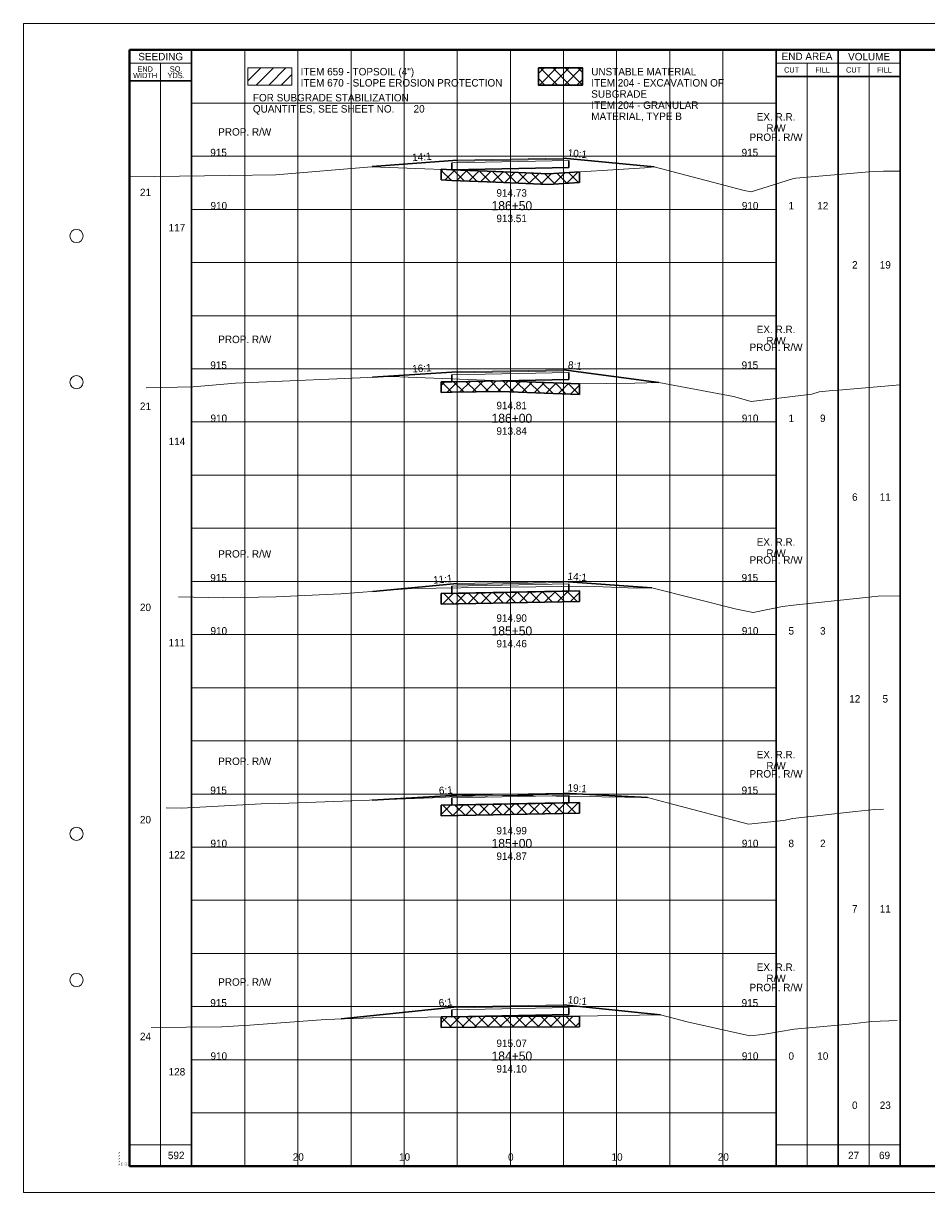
# Paper-space layout 'Layout1' of a CAD drawing. Header units: feet. Extents: x -1084 to 2301, y -843 to 1840.
# Tile 28 of 46: x -10 to 75, y 918 to 1028. Entities that reach past the tile are written whole.
import ezdxf
from ezdxf.enums import TextEntityAlignment as Align

# ---------------------------------------------------------------- set-up
doc = ezdxf.new("R2010")
doc.units = ezdxf.units.FT
doc.header["$LTSCALE"] = 10
doc.header["$MEASUREMENT"] = 0
for name, pattern in [('DGN Style 2', [42.257429, 25.354457, -16.902971]), ('DGN Style 3', [59.1604, 42.257429, -16.902971]), ('esmtrrex', [4.75, 0.8, -0.325, -0.325, 0.8, -0.3, 0.8, -0.3, 0.8, -0.3]), ('rowpr', [5.45, 1, -0.225, -0.225, 4])]:
    doc.linetypes.add(name, pattern=pattern)
for name, color, linetype, lineweight in [('DR_P_Erosion_Control', 7, 'Continuous', 13), ('DR_P_Text', 7, 'Continuous', 13), ('PV_P_Text', 7, 'Continuous', 13), ('RW_P_Fee_RW', 193, 'rowpr', 40), ('RW_X_Esmt_RR', 6, 'esmtrrex', 30), ('SH_Border', 7, 'Continuous', 40), ('SH_Data', 7, 'Continuous', 0), ('SH_Major_Grid_Line', 254, 'Continuous', 13), ('SH_Text', 7, 'Continuous', 13), ('TX_P_1', 7, 'Continuous', 13), ('TX_P_5', 7, 'Continuous', 13), ('TX_P_Misc', 7, 'Continuous', 13), ('TX_X_5', 7, 'Continuous', 0), ('XS_P_Finished_Grade', 3, 'Continuous', 30), ('XS_P_Pavt_Surface', 251, 'Continuous', 13), ('XS_P_Subgrade', 4, 'Continuous', 30), ('XS_P_Undercut', 230, 'Continuous', 30), ('XS_X_Ground_Line', 3, 'DGN Style 2', 13)]:
    doc.layers.add(name, color=color, linetype=linetype, lineweight=lineweight)
doc.layers.add('SH_Cut_Line', color=7, linetype='DGN Style 3', lineweight=0, plot=False)
doc.layers.add('XS_P_Pavt_Layers', color=251, linetype='Continuous', lineweight=0, transparency=0.5)
doc.styles.add('Slanted-Normal LS 0.50', font='font31.shx', dxfattribs={"height": 0.14})
doc.styles.add('Slanted-Sub Title', font='font31.shx', dxfattribs={"height": 0.17})
doc.styles.add('Style-CHAR_FAST_FONT', font='CHAR_FAST_FONT.shx')
doc.styles.add('Style-FONT1', font='FONT1.shx')
doc.styles.add('Style-font30', font='font30.shx')
doc.styles.add('Style-font31', font='font31.shx')
doc.styles.add('Style-font70', font='font70.shx')

# ---------------------------------------------------------------- blocks, each defined once
blk = doc.blocks.new('CROSS_SPLIT_2')
at = {"layer": 'SH_Border', "color": 7, "linetype": 'Continuous', "lineweight": 40, "flags": 128}
blk.add_lwpolyline([(2, 21.5), (33.5, 21.5), (33.5, 0.5), (2, 0.5), (2, 21.5)], close=True, dxfattribs=at)
at = {"layer": 'SH_Border', "color": 7, "linetype": 'Continuous', "lineweight": 0}
for centre in [(1, 18), (1, 15.25), (1, 6.75), (1, 4)]:
    blk.add_circle(centre, 0.125, dxfattribs=at)
at = {"layer": 'SH_Cut_Line', "color": 7, "linetype": 'DGN Style 3', "lineweight": 0, "flags": 128}
blk.add_lwpolyline([(0, 0), (34, 0), (34, 22), (0, 22), (0, 0)], close=True, dxfattribs=at)
at = {"layer": 'SH_Data', "color": 7, "linetype": 'Continuous', "lineweight": 30}
for p, q in [((3.167, 0.5), (3.167, 21.5)), ((14.166, 0.5), (14.166, 21.5)), ((15.333, 0.5), (15.333, 21.5)), ((16.5, 0.5), (16.5, 21.5)), ((3.167, 20.917), (2, 20.917)), ((14.166, 21), (16.5, 21))]:
    blk.add_line(p, q, dxfattribs=at)
at = {"layer": 'SH_Data', "color": 7, "linetype": 'Continuous', "lineweight": 0}
for p, q in [((3.167, 21.25), (2, 21.25)), ((14.166, 21.25), (16.5, 21.25))]:
    blk.add_line(p, q, dxfattribs=at)
at = {"layer": 'SH_Data', "color": 7, "linetype": 'Continuous', "lineweight": 13}
for p, q in [((2.583, 0.5), (2.583, 21.25)), ((14.75, 0.5), (14.75, 21.25)), ((15.917, 0.5), (15.917, 21.25)), ((2, 0.9), (3.167, 0.9)), ((14.166, 0.9), (16.5, 0.9))]:
    blk.add_line(p, q, dxfattribs=at)
at = {"layer": 'SH_Major_Grid_Line', "color": 254, "linetype": 'Continuous', "lineweight": 13}
for p, q in [((4.167, 0.5), (4.167, 21.5)), ((5.167, 0.5), (5.167, 21.5)), ((6.167, 0.5), (6.167, 21.5)), ((7.167, 0.5), (7.167, 21.5)), ((8.166, 0.5), (8.166, 21.5)), ((9.166, 0.5), (9.166, 21.5)), ((10.166, 0.5), (10.166, 21.5)), ((11.166, 0.5), (11.166, 21.5)), ((12.166, 0.5), (12.166, 21.5)), ((13.166, 0.5), (13.166, 21.5)), ((3.167, 20.5), (14.166, 20.5)), ((3.167, 19.5), (14.166, 19.5)), ((3.167, 18.5), (14.166, 18.5)), ((3.167, 17.5), (14.166, 17.5)), ((3.167, 16.5), (14.166, 16.5)), ((3.167, 15.5), (14.166, 15.5)), ((3.167, 14.5), (14.166, 14.5)), ((3.167, 13.5), (14.166, 13.5)), ((3.167, 12.5), (14.166, 12.5)), ((3.167, 11.5), (14.166, 11.5)), ((3.167, 10.5), (14.166, 10.5)), ((3.167, 9.5), (14.166, 9.5)), ((3.167, 8.5), (14.166, 8.5)), ((3.167, 7.5), (14.166, 7.5)), ((3.167, 6.5), (14.166, 6.5)), ((3.167, 5.5), (14.166, 5.5)), ((3.167, 4.5), (14.166, 4.5)), ((3.167, 3.5), (14.166, 3.5)), ((3.167, 2.5), (14.166, 2.5)), ((3.167, 1.5), (14.166, 1.5))]:
    blk.add_line(p, q, dxfattribs=at)
at = {"layer": 'SH_Border', "color": 7, "linetype": 'Continuous', "lineweight": 0, "style": 'Style-FONT1'}
blk.add_text('`````', height=0.125, rotation=90, dxfattribs=at).set_placement((1.925, 0.5))
at = {"layer": 'SH_Data', "color": 7, "linetype": 'Continuous', "lineweight": 13, "style": 'Style-font30'}
for s, p in [('SEEDING', (2.584, 21.375)), ('END AREA', (14.75, 21.379)), ('VOLUME', (15.917, 21.375))]:
    blk.add_text(s, height=0.14, dxfattribs=at).set_placement(p, align=Align.MIDDLE_CENTER)
at = {"layer": 'SH_Data', "color": 7, "linetype": 'Continuous', "lineweight": 0, "style": 'Style-font30'}
for s, p in [('CUT', (14.459, 21.125)), ('FILL', (15.042, 21.125)), ('CUT', (15.625, 21.125)), ('FILL', (16.208, 21.125))]:
    blk.add_text(s, height=0.1, dxfattribs=at).set_placement(p, align=Align.MIDDLE_CENTER)
at = {"layer": 'SH_Data', "color": 7, "linetype": 'Continuous', "lineweight": 0, "char_height": 0.14, "attachment_point": 5, "line_spacing_factor": 0.728571, "style": 'Style-font30'}
for s, insert in [('\\H0.714286x;END\\PWIDTH', (2.292, 21.08)), ('\\H0.714286x;SQ.\\PYDS.', (2.875, 21.08))]:
    blk.add_mtext(s, dxfattribs=dict(at, insert=insert))
at = {"layer": 'SH_Data', "lineweight": 13, "style": 'Style-font30'}
for p in [(32.92, 21.004), (33.42, 21.004)]:
    blk.add_attdef('Text', text='', height=0.14, rotation=90, dxfattribs=at).set_placement(p, align=Align.CENTER)
at = {"layer": 'SH_Data', "color": 7, "linetype": 'Continuous', "lineweight": 0, "style": 'Style-font70'}
for p in [(32.75, 13.25), (33.252, 13.25)]:
    blk.add_attdef('Text', text='', height=0.25, rotation=90, dxfattribs=at).set_placement(p, align=Align.MIDDLE_CENTER)
at = {"layer": 'TX_P_1', "color": 7, "style": 'Style-font70'}
for p in [(32.75, 3.75), (33.25, 3.75)]:
    blk.add_attdef('Text', text='', height=0.25, rotation=90, dxfattribs=at).set_placement(p, align=Align.MIDDLE_CENTER)
blk = doc.blocks.new('STAMP')
at = {"layer": 'TX_P_Misc', "linetype": 'Continuous', "lineweight": 13, "style": 'Style-CHAR_FAST_FONT'}
for s, p in [('$FILE$', (-0.77, 0)), ('$DATE$', (-0.57, 0)), ('$TIME$', (-0.37, 0)), ('$USER$', (-0.17, 0))]:
    blk.add_text(s, height=0.078, rotation=90, dxfattribs=at).set_placement(p, align=Align.TOP_LEFT)
blk = doc.blocks.new('XS POINT_171')
at = {"layer": 'RW_X_Esmt_RR', "linetype": 'DGN Style 3', "lineweight": 0}
blk.add_line((0, 3.5), (0, -3.5), dxfattribs=at)
blk = doc.blocks.new('GPKLBL_226')
at = {"layer": 'TX_P_5', "linetype": 'Continuous', "extrusion": (0, 0, -1), "insert": (-0.46, 0.97), "char_height": 0.7, "attachment_point": 3, "text_direction": (-0.986394, 0.164399, 0), "line_spacing_factor": 0.6, "style": 'Style-font31'}
blk.add_mtext('6:1', dxfattribs=at)
blk = doc.blocks.new('GPKLBL_227')
at = {"layer": 'TX_P_5', "linetype": 'Continuous', "insert": (-0.51, 0.98), "char_height": 0.7, "attachment_point": 1, "rotation": 350.5377, "line_spacing_factor": 0.6, "style": 'Style-font31'}
blk.add_mtext('10:1', dxfattribs=at)
blk = doc.blocks.new('XS POINT_172')
at = {"layer": 'RW_P_Fee_RW', "linetype": 'Continuous', "lineweight": 13}
blk.add_line((0, 3.5), (0, -3.5), dxfattribs=at)
blk = doc.blocks.new('XS POINT_173')
at = {"layer": 'RW_P_Fee_RW', "linetype": 'Continuous', "lineweight": 13}
blk.add_line((0, 3.5), (0, -3.5), dxfattribs=at)
blk = doc.blocks.new('XS POINT_174')
at = {"layer": 'RW_X_Esmt_RR', "linetype": 'DGN Style 3', "lineweight": 0}
blk.add_line((0, 3.5), (0, -3.5), dxfattribs=at)
blk = doc.blocks.new('GPKLBL_228')
at = {"layer": 'TX_P_5', "linetype": 'Continuous', "extrusion": (0, 0, -1), "insert": (-0.46, 0.97), "char_height": 0.7, "attachment_point": 3, "text_direction": (-0.986394, 0.164399, 0), "line_spacing_factor": 0.6, "style": 'Style-font31'}
blk.add_mtext('6:1', dxfattribs=at)
blk = doc.blocks.new('GPKLBL_229')
at = {"layer": 'TX_P_5', "linetype": 'Continuous', "insert": (-0.51, 0.98), "char_height": 0.7, "attachment_point": 1, "rotation": 350.5377, "line_spacing_factor": 0.6, "style": 'Style-font31'}
blk.add_mtext('19:1', dxfattribs=at)
blk = doc.blocks.new('XS POINT_175')
at = {"layer": 'RW_P_Fee_RW', "linetype": 'Continuous', "lineweight": 13}
blk.add_line((0, 3.5), (0, -3.5), dxfattribs=at)
blk = doc.blocks.new('XS POINT_176')
at = {"layer": 'RW_P_Fee_RW', "linetype": 'Continuous', "lineweight": 13}
blk.add_line((0, 3.5), (0, -3.5), dxfattribs=at)
blk = doc.blocks.new('XS POINT_177')
at = {"layer": 'RW_X_Esmt_RR', "linetype": 'DGN Style 3', "lineweight": 0}
blk.add_line((0, 3.5), (0, -3.5), dxfattribs=at)
blk = doc.blocks.new('GPKLBL_230')
at = {"layer": 'TX_P_5', "linetype": 'Continuous', "extrusion": (0, 0, -1), "insert": (-0.46, 0.97), "char_height": 0.7, "attachment_point": 3, "text_direction": (-0.986394, 0.164399, 0), "line_spacing_factor": 0.6, "style": 'Style-font31'}
blk.add_mtext('11:1', dxfattribs=at)
blk = doc.blocks.new('GPKLBL_231')
at = {"layer": 'TX_P_5', "linetype": 'Continuous', "insert": (-0.51, 0.98), "char_height": 0.7, "attachment_point": 1, "rotation": 350.5377, "line_spacing_factor": 0.6, "style": 'Style-font31'}
blk.add_mtext('14:1', dxfattribs=at)
blk = doc.blocks.new('XS POINT_178')
at = {"layer": 'RW_P_Fee_RW', "linetype": 'Continuous', "lineweight": 13}
blk.add_line((0, 3.5), (0, -3.5), dxfattribs=at)
blk = doc.blocks.new('XS POINT_179')
at = {"layer": 'RW_P_Fee_RW', "linetype": 'Continuous', "lineweight": 13}
blk.add_line((0, 3.5), (0, -3.5), dxfattribs=at)
blk = doc.blocks.new('XS POINT_180')
at = {"layer": 'RW_X_Esmt_RR', "linetype": 'DGN Style 3', "lineweight": 0}
blk.add_line((0, 3.5), (0, -3.5), dxfattribs=at)
blk = doc.blocks.new('GPKLBL_232')
at = {"layer": 'TX_P_5', "linetype": 'Continuous', "extrusion": (0, 0, -1), "insert": (-0.46, 0.97), "char_height": 0.7, "attachment_point": 3, "text_direction": (-0.986394, 0.164399, 0), "line_spacing_factor": 0.6, "style": 'Style-font31'}
blk.add_mtext('16:1', dxfattribs=at)
blk = doc.blocks.new('GPKLBL_233')
at = {"layer": 'TX_P_5', "linetype": 'Continuous', "insert": (-0.51, 0.98), "char_height": 0.7, "attachment_point": 1, "rotation": 350.5377, "line_spacing_factor": 0.6, "style": 'Style-font31'}
blk.add_mtext('8:1', dxfattribs=at)
blk = doc.blocks.new('XS POINT_181')
at = {"layer": 'RW_P_Fee_RW', "linetype": 'Continuous', "lineweight": 13}
blk.add_line((0, 3.5), (0, -3.5), dxfattribs=at)
blk = doc.blocks.new('XS POINT_182')
at = {"layer": 'RW_P_Fee_RW', "linetype": 'Continuous', "lineweight": 13}
blk.add_line((0, 3.5), (0, -3.5), dxfattribs=at)
blk = doc.blocks.new('XS POINT_183')
at = {"layer": 'RW_X_Esmt_RR', "linetype": 'DGN Style 3', "lineweight": 0}
blk.add_line((0, 3.5), (0, -3.5), dxfattribs=at)
blk = doc.blocks.new('GPKLBL_234')
at = {"layer": 'TX_P_5', "linetype": 'Continuous', "extrusion": (0, 0, -1), "insert": (-0.46, 0.97), "char_height": 0.7, "attachment_point": 3, "text_direction": (-0.986394, 0.164399, 0), "line_spacing_factor": 0.6, "style": 'Style-font31'}
blk.add_mtext('14:1', dxfattribs=at)
blk = doc.blocks.new('GPKLBL_235')
at = {"layer": 'TX_P_5', "linetype": 'Continuous', "insert": (-0.51, 0.98), "char_height": 0.7, "attachment_point": 1, "rotation": 350.5377, "line_spacing_factor": 0.6, "style": 'Style-font31'}
blk.add_mtext('10:1', dxfattribs=at)
blk = doc.blocks.new('XS POINT_184')
at = {"layer": 'RW_P_Fee_RW', "linetype": 'Continuous', "lineweight": 13}
blk.add_line((0, 3.5), (0, -3.5), dxfattribs=at)
blk = doc.blocks.new('XS POINT_185')
at = {"layer": 'RW_P_Fee_RW', "linetype": 'Continuous', "lineweight": 13}
blk.add_line((0, 3.5), (0, -3.5), dxfattribs=at)

psp = doc.layouts.get("Layout1")

# ---------------------------------------------------------------- hatches: boundary and pattern name
at = {"layer": 'DR_P_Erosion_Control'}
h = psp.add_hatch(dxfattribs=at)
h.set_pattern_fill('HATCH', color=256, style=0, pattern_type=2)
h.set_pattern_definition([(45, (19.7586, 1022.4792), (-0.589255, 0.589255), [])])
h.paths.add_polyline_path([(11.12, 1021.7), (15.26, 1021.7), (15.26, 1023.32), (11.12, 1023.32)])
at = {"layer": 'XS_P_Undercut', "lineweight": 0}
h = psp.add_hatch(dxfattribs=at)
h.set_pattern_fill('CROSSHATCH', color=256, style=0, pattern_type=2)
h.set_pattern_definition([(45, (41.76156, 1017.8336), (-0.58926, 0.58926), []), (315, (41.76156, 1017.8336), (0.58926, 0.58926), [])])
h.paths.add_polyline_path([(38.47, 1021.7), (42.61, 1021.7), (42.61, 1023.32), (38.47, 1023.32)])
h = psp.add_hatch(dxfattribs=at)
h.set_pattern_fill('CROSSHATCH', color=256, style=0, pattern_type=2)
h.set_pattern_definition([(45, (40.549, 1013.0449), (-0.589255, 0.589255), []), (315, (40.549, 1013.0449), (0.589255, 0.589255), [])])
h.paths.add_polyline_path([(42.33, 1012.53), (42.33, 1013.53), (39.43, 1013.35), (35.83, 1013.51), (34.47, 1013.57), (30.33, 1013.71), (29.33, 1013.77), (29.33, 1012.77), (30.33, 1012.71), (34.47, 1012.57), (39.43, 1012.35)])
h = psp.add_hatch(dxfattribs=at)
h.set_pattern_fill('CROSSHATCH', color=256, style=0, pattern_type=2)
h.set_pattern_definition([(45, (40.69585, 993.01555), (-0.589255, 0.589255), []), (315, (40.69585, 993.01555), (0.589255, 0.589255), [])])
h.paths.add_polyline_path([(35.83, 993.84), (34.94, 993.88), (30.33, 993.79), (29.33, 993.77), (29.33, 992.77), (30.33, 992.79), (34.94, 992.88), (42.33, 992.58), (42.26, 993.59), (38.78, 993.73), (38.78, 993.73), (35.83, 993.84)], is_closed=False)
h = psp.add_hatch(dxfattribs=at)
h.set_pattern_fill('CROSSHATCH', color=256, style=0, pattern_type=2)
h.set_pattern_definition([(45, (40.6077, 973.427), (-0.589255, 0.589255), []), (315, (40.6077, 973.427), (0.589255, 0.589255), [])])
h.paths.add_polyline_path([(29.33, 973.85), (29.33, 972.85), (42.33, 973.11), (42.33, 974.11), (41.33, 974.09), (30.33, 973.87)])
h = psp.add_hatch(dxfattribs=at)
h.set_pattern_fill('CROSSHATCH', color=256, style=0, pattern_type=2)
h.set_pattern_definition([(45, (40.4315, 953.5739), (-0.589255, 0.589255), []), (315, (40.4315, 953.5739), (0.589255, 0.589255), [])])
h.paths.add_polyline_path([(30.33, 953.96), (29.33, 953.94), (29.33, 952.94), (42.33, 953.2), (42.33, 954.2), (41.33, 954.18)])
h = psp.add_hatch(dxfattribs=at)
h.set_pattern_fill('CROSSHATCH', color=256, style=0, pattern_type=2)
h.set_pattern_definition([(45, (40.8134, 933.1624), (-0.589255, 0.589255), []), (315, (40.8134, 933.1624), (0.589255, 0.589255), [])])
h.paths.add_polyline_path([(35.83, 934.1), (30.33, 934.03), (29.33, 934.02), (29.33, 933.03), (35.83, 933.1), (40.08, 933.06), (42.33, 933.1), (42.33, 934.1), (40.08, 934.06), (36.76, 934.09)])

# ---------------------------------------------------------------- linework, layer by layer
at = {"layer": 'DR_P_Erosion_Control', "flags": 128}
for points in [[(11.12, 1023.32), (15.26, 1023.32), (15.26, 1021.7), (11.12, 1021.7), (11.12, 1023.32)], [(11.12, 1021.7), (15.26, 1021.7), (15.26, 1023.32), (11.12, 1023.32), (11.12, 1021.7)]]:
    psp.add_lwpolyline(points, close=True, dxfattribs=at)
at = {"layer": 'XS_P_Finished_Grade'}
for p, q in [((22.83, 1014.04), (30.83, 1014.63)), ((49.35, 1014.01), (40.83, 1014.83)), ((22.85, 994.21), (30.83, 994.71)), ((49.79, 993.73), (40.83, 994.91)), ((22.87, 974.06), (30.81, 974.79)), ((49.14, 974.4), (40.83, 975)), ((22.83, 954.42), (30.83, 954.89)), ((48.72, 954.66), (40.83, 955.09)), ((49.95, 934.23), (40.83, 935.17)), ((19.92, 933.85), (30.83, 934.97))]:
    psp.add_line(p, q, dxfattribs=at)
at = {"layer": 'XS_P_Pavt_Layers', "color": 2, "lineweight": 13}
for p, q in [((30.33, 1014.37), (41.33, 1014.59)), ((30.83, 1014.53), (40.83, 1014.73)), ((30.33, 994.45), (41.33, 994.67)), ((30.83, 994.61), (40.83, 994.81)), ((30.33, 974.54), (41.33, 974.76)), ((30.83, 974.69), (40.83, 974.89)), ((30.33, 954.63), (41.33, 954.85)), ((30.83, 954.78), (40.83, 954.98)), ((30.83, 934.87), (40.83, 935.07)), ((30.33, 934.71), (41.33, 934.93))]:
    psp.add_line(p, q, dxfattribs=at)
at = {"layer": 'XS_P_Pavt_Surface', "color": 193}
for p, q in [((30.83, 1014.63), (40.83, 1014.83)), ((30.83, 1014.63), (30.83, 1014.38)), ((40.83, 1014.83), (40.83, 1014.58)), ((30.83, 994.71), (40.83, 994.91)), ((30.83, 994.71), (30.83, 994.46)), ((40.83, 994.91), (40.83, 994.66)), ((30.83, 974.8), (40.83, 975)), ((30.83, 974.8), (30.83, 974.55)), ((40.83, 975), (40.83, 974.75)), ((30.83, 954.89), (40.83, 955.09)), ((30.83, 954.89), (30.83, 954.64)), ((40.83, 955.09), (40.83, 954.84)), ((30.83, 934.97), (40.83, 935.17)), ((40.83, 935.17), (40.83, 934.92)), ((30.83, 934.97), (30.83, 934.72))]:
    psp.add_line(p, q, dxfattribs=at)
at = {"layer": 'XS_P_Subgrade'}
for p, q in [((30.33, 1014.37), (30.33, 1013.71)), ((41.33, 1014.59), (41.33, 1013.93)), ((30.33, 1013.71), (41.33, 1013.93)), ((30.33, 994.45), (30.33, 993.79)), ((41.33, 994.67), (41.33, 994.01)), ((30.33, 993.79), (41.33, 994.01)), ((41.33, 974.76), (41.33, 974.09)), ((30.33, 974.54), (30.33, 973.87)), ((30.33, 973.87), (41.33, 974.09)), ((41.33, 954.85), (41.33, 954.18)), ((30.33, 954.63), (30.33, 953.96)), ((30.33, 953.96), (41.33, 954.18)), ((30.33, 934.71), (30.33, 934.05)), ((30.33, 934.05), (41.33, 934.27)), ((41.33, 934.93), (41.33, 934.27))]:
    psp.add_line(p, q, dxfattribs=at)
at = {"layer": 'XS_P_Undercut'}
for p, q in [((29.33, 1013.77), (29.33, 1012.77)), ((42.33, 1013.53), (42.33, 1012.53)), ((29.33, 993.77), (29.33, 992.77)), ((42.33, 993.58), (42.33, 992.58)), ((29.33, 973.85), (42.33, 974.11)), ((29.33, 973.85), (29.33, 972.85)), ((42.33, 974.11), (42.33, 973.11)), ((29.33, 972.85), (42.33, 973.11)), ((29.33, 953.94), (42.33, 954.2)), ((29.33, 953.94), (29.33, 952.94)), ((42.33, 954.2), (42.33, 953.2)), ((29.33, 952.94), (42.33, 953.2)), ((29.33, 934.03), (29.33, 933.03)), ((42.33, 934.1), (42.33, 933.1))]:
    psp.add_line(p, q, dxfattribs=at)
at = {"layer": 'XS_P_Undercut', "flags": 128}
psp.add_lwpolyline([(38.47, 1023.32), (42.61, 1023.32), (42.61, 1021.7), (38.47, 1021.7), (38.47, 1023.32)], close=True, dxfattribs=at)
at = {"layer": 'XS_P_Undercut', "lineweight": 0, "flags": 128}
for points in [[(38.47, 1021.7), (42.61, 1021.7), (42.61, 1023.32), (38.47, 1023.32), (38.47, 1021.7)], [(42.33, 1012.53), (42.33, 1013.53), (39.43, 1013.35), (35.83, 1013.51), (34.47, 1013.57), (30.33, 1013.71), (29.33, 1013.77), (29.33, 1012.77), (30.33, 1012.71), (34.47, 1012.57), (39.43, 1012.35), (42.33, 1012.53)], [(35.83, 993.84), (34.94, 993.88), (30.33, 993.79), (29.33, 993.77), (29.33, 992.77), (30.33, 992.79), (34.94, 992.88), (42.33, 992.58), (42.26, 993.59), (38.78, 993.73), (38.78, 993.73), (35.83, 993.84)], [(29.33, 973.85), (29.33, 972.85), (42.33, 973.11), (42.33, 974.11), (41.33, 974.09), (30.33, 973.87), (29.33, 973.85)], [(30.33, 953.96), (29.33, 953.94), (29.33, 952.94), (42.33, 953.2), (42.33, 954.2), (41.33, 954.18), (30.33, 953.96)], [(35.83, 934.1), (30.33, 934.03), (29.33, 934.02), (29.33, 933.03), (35.83, 933.1), (40.08, 933.06), (42.33, 933.1), (42.33, 934.1), (40.08, 934.06), (36.76, 934.09), (35.83, 934.1)]]:
    psp.add_lwpolyline(points, close=True, dxfattribs=at)
at = {"layer": 'XS_P_Undercut', "flags": 128}
for points in [[(29.33, 1013.77), (30.33, 1013.71), (34.47, 1013.57), (39.43, 1013.35), (42.33, 1013.53)], [(29.33, 1012.77), (30.33, 1012.71), (34.47, 1012.57), (39.43, 1012.35), (42.33, 1012.53)], [(29.33, 993.77), (30.33, 993.79), (34.94, 993.88), (42.33, 993.58)], [(29.33, 992.77), (30.33, 992.79), (34.94, 992.88), (42.33, 992.58)], [(29.33, 934.03), (35.83, 934.1), (40.08, 934.06), (42.33, 934.1)], [(29.33, 933.03), (35.83, 933.1), (40.08, 933.06), (42.33, 933.1)]]:
    psp.add_lwpolyline(points, dxfattribs=at)
at = {"layer": 'XS_X_Ground_Line', "flags": 128}
for points in [[(0, 1013.05), (9.41, 1013.19), (13.75, 1013.24), (22.75, 1014.02), (34.47, 1013.57), (35.83, 1013.51), (39.43, 1013.35), (48.49, 1013.91), (49.35, 1014.01), (57.84, 1011.78), (58.5, 1011.66), (62.39, 1012.87), (62.7, 1012.94), (69.6, 1013.52), (70.94, 1013.6), (72.5, 1013.59)], [(1.54, 993.22), (5.99, 993.3), (9.95, 993.64), (24.61, 994.29), (35.83, 993.84), (38.78, 993.73), (42.26, 993.59), (47.54, 993.64), (49.79, 993.73), (56.82, 992.39), (58.5, 991.94), (64.19, 992.63), (64.88, 992.85), (66.13, 992.95), (66.71, 992.99), (72.5, 993.49)], [(4.61, 973.56), (8.81, 973.46), (13.8, 973.55), (19.86, 973.82), (26.51, 974.35), (35.83, 974.46), (43, 974.54), (47.66, 974.38), (49.14, 974.4), (57.1, 972.38), (58.68, 972.08), (61.44, 972.64), (62.48, 972.76), (68.97, 973.47), (70.43, 973.6), (72.5, 973.64)], [(3.43, 953.71), (4.89, 953.68), (12.38, 954.07), (14.13, 954.1), (29.34, 954.66), (31.3, 954.82), (35.83, 954.87), (48.72, 954.66), (50.63, 954.17), (58.25, 952.15), (61.53, 952.52), (62.41, 952.69), (68.31, 953.36), (70.1, 953.55), (70.95, 953.57)], [(2.04, 933.03), (8.68, 933.1), (11.31, 933.24), (18.44, 933.8), (22.81, 933.95), (35.83, 934.1), (36.76, 934.11), (40.08, 934.06), (49.95, 934.23), (52.47, 933.57), (58.37, 932.24), (59.6, 932.37), (62.55, 932.88), (67.7, 933.35), (69.85, 933.6), (72.22, 933.68)]]:
    psp.add_lwpolyline(points, dxfattribs=at)

# ---------------------------------------------------------------- block references
at = {"layer": 'RW_P_Fee_RW', "linetype": 'Continuous', "lineweight": 13}
for name, p in [('XS POINT_184', (10.83, 1013.2)), ('XS POINT_185', (60.83, 1012.69)), ('XS POINT_181', (10.83, 993.68)), ('XS POINT_182', (60.83, 992.94)), ('XS POINT_178', (10.83, 973.5)), ('XS POINT_179', (60.83, 972.93)), ('XS POINT_175', (10.83, 953.99)), ('XS POINT_176', (60.83, 952.81)), ('XS POINT_172', (10.83, 933.22)), ('XS POINT_173', (60.83, 932.71))]:
    psp.add_blockref(name, p, dxfattribs=at)
at = {"layer": 'RW_X_Esmt_RR', "linetype": 'DGN Style 3', "lineweight": 0}
for name, p in [('XS POINT_183', (60.83, 1013.73)), ('XS POINT_180', (60.83, 993.73)), ('XS POINT_177', (60.83, 973.73)), ('XS POINT_174', (60.83, 953.73)), ('XS POINT_171', (60.83, 933.73))]:
    psp.add_blockref(name, p, dxfattribs=at)
at = {"layer": 'SH_Cut_Line', "color": 7, "linetype": 'DGN Style 3', "lineweight": 0, "xscale": 5, "yscale": 5, "zscale": 5}
psp.add_blockref('CROSS_SPLIT_2', (-10, 917.5), dxfattribs=at)
at = {"layer": 'TX_P_5', "linetype": 'Continuous', "extrusion": (0, 0, -1)}
for name, p, rotation in [('GPKLBL_234', (-27.83, 1014.44), 5.252370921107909), ('GPKLBL_232', (-27.83, 994.55), 5.869304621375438), ('GPKLBL_230', (-29.81, 974.71), 4.233781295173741), ('GPKLBL_228', (-29.82, 954.83), 6.132497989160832), ('GPKLBL_226', (-29.82, 934.87), 3.593688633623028)]:
    psp.add_blockref(name, p, dxfattribs=dict(at, rotation=rotation))
at = {"layer": 'TX_P_5', "linetype": 'Continuous'}
for name, p, rotation in [('GPKLBL_235', (41.84, 1014.74), 3.943060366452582), ('GPKLBL_233', (41.84, 994.78), 1.9410687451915), ('GPKLBL_231', (41.84, 974.92), 5.356145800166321), ('GPKLBL_229', (41.84, 955.03), 6.385657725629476), ('GPKLBL_227', (41.84, 935.07), 3.579123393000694)]:
    psp.add_blockref(name, p, dxfattribs=dict(at, rotation=rotation))
at = {"layer": 'TX_P_Misc', "linetype": 'Continuous', "lineweight": 13}
psp.add_blockref('STAMP', (0, 920), dxfattribs=at)

# ---------------------------------------------------------------- texts
at = {"layer": 'DR_P_Text', "char_height": 0.7, "attachment_point": 1, "line_spacing_factor": 0.9}
for s, insert, style in [('ITEM 659 - TOPSOIL (4")\\PITEM 670 - SLOPE EROSION PROTECTION', (16.09, 1023.31), 'Slanted-Sub Title'), ('UNSTABLE MATERIAL\\PITEM 204 - EXCAVATION OF\\PSUBGRADE\\PITEM 204 - GRANULAR\\PMATERIAL, TYPE B', (43.44, 1023.31), 'Slanted-Sub Title'), ('FOR SUBGRADE STABILIZATION\\PQUANTITIES, SEE SHEET NO.', (11.6, 1020.86), 'Slanted-Sub Title'), ('20\\P', (26.72, 1019.81), 'Style-font31')]:
    psp.add_mtext(s, dxfattribs=dict(at, insert=insert, style=style))
at = {"layer": 'PV_P_Text', "style": 'Slanted-Normal LS 0.50'}
for s, p in [('914.73', (35.95, 1011.2)), ('914.81', (35.95, 991.2)), ('914.90', (35.95, 971.2)), ('914.99', (35.95, 951.2)), ('915.07', (35.95, 931.2))]:
    psp.add_text(s, height=0.7, dxfattribs=at).set_placement(p, align=Align.CENTER)
at = {"layer": 'RW_P_Fee_RW', "linetype": 'Continuous', "lineweight": 13, "char_height": 0.7, "attachment_point": 2, "line_spacing_factor": 0.9, "style": 'Style-font31'}
for insert in [(10.83, 1017.64), (60.83, 1017.14), (10.83, 998.12), (60.83, 997.38), (10.83, 977.94), (60.83, 977.37), (10.83, 958.43), (60.83, 957.25), (10.83, 937.66), (60.83, 937.15)]:
    psp.add_mtext('PROP. R/W', dxfattribs=dict(at, insert=insert))
at = {"layer": 'RW_X_Esmt_RR', "linetype": 'Continuous', "lineweight": 0, "char_height": 0.7, "attachment_point": 8, "line_spacing_factor": 0.9, "style": 'Style-font31'}
for insert in [(60.83, 1017.3), (60.83, 997.3), (60.83, 977.3), (60.83, 957.3), (60.83, 937.3)]:
    psp.add_mtext('EX. R.R.\\PR/W', dxfattribs=dict(at, insert=insert))
at = {"layer": 'SH_Text', "style": 'Style-font31'}
for s, p in [('915', (8.37, 1015)), ('915', (58.37, 1015)), ('21', (1.49, 1011.25)), ('910', (8.39, 1010)), ('910', (58.39, 1010)), ('1', (62.26, 1010)), ('12', (65.23, 1010)), ('117', (4.45, 1007.93)), ('2', (68.24, 1004.43)), ('19', (71.11, 1004.43)), ('915', (8.37, 995)), ('915', (58.37, 995)), ('21', (1.49, 991.13)), ('910', (8.39, 990)), ('910', (58.39, 990)), ('1', (62.26, 990)), ('9', (65.23, 990)), ('114', (4.45, 987.82)), ('6', (68.24, 982.59)), ('11', (71.11, 982.59)), ('915', (8.37, 975)), ('915', (58.37, 975)), ('20', (1.49, 972.21)), ('910', (8.39, 970)), ('910', (58.39, 970)), ('5', (62.26, 970)), ('3', (65.23, 970)), ('111', (4.45, 968.89)), ('12', (68.24, 963.6)), ('5', (71.11, 963.6)), ('915', (8.37, 955)), ('915', (58.37, 955)), ('20', (1.49, 952.24)), ('910', (8.39, 950)), ('910', (58.39, 950)), ('8', (62.26, 950)), ('2', (65.23, 950)), ('122', (4.45, 948.93)), ('7', (68.24, 943.85)), ('11', (71.11, 943.85)), ('915', (8.37, 935)), ('915', (58.37, 935)), ('24', (1.49, 931.84)), ('910', (8.39, 930)), ('910', (58.39, 930)), ('0', (62.26, 930)), ('10', (65.23, 930)), ('128', (4.45, 928.52)), ('0', (68.24, 925.37)), ('23', (71.11, 925.37)), ('20', (15.87, 920.5)), ('10', (25.87, 920.5)), ('0', (35.87, 920.5)), ('0', (35.87, 920.5)), ('10', (45.87, 920.5)), ('20', (55.87, 920.5))]:
    psp.add_text(s, height=0.7, dxfattribs=at).set_placement(p, align=Align.CENTER)
for s, p in [('592', (4.38, 921)), ('27', (68.13, 921)), ('69', (71.04, 921))]:
    psp.add_text(s, height=0.7, dxfattribs=at).set_placement(p, align=Align.MIDDLE_CENTER)
at = {"layer": 'TX_P_5', "style": 'Slanted-Sub Title'}
for s, p in [('186+50', (35.97, 1010.35)), ('186+00', (35.97, 990.35)), ('185+50', (35.97, 970.35)), ('185+00', (35.97, 950.35)), ('184+50', (35.97, 930.35))]:
    psp.add_text(s, height=0.85, dxfattribs=at).set_placement(p, align=Align.MIDDLE_CENTER)
at = {"layer": 'TX_X_5', "linetype": 'Continuous', "style": 'Style-font31'}
for s, p in [('913.51', (35.95, 1009.5)), ('913.84', (35.95, 989.5)), ('914.46', (35.95, 969.5)), ('914.87', (35.95, 949.5)), ('914.10', (35.95, 929.5))]:
    psp.add_text(s, height=0.7, dxfattribs=at).set_placement(p, align=Align.TOP_CENTER)

doc.saveas('drawing.dxf')
